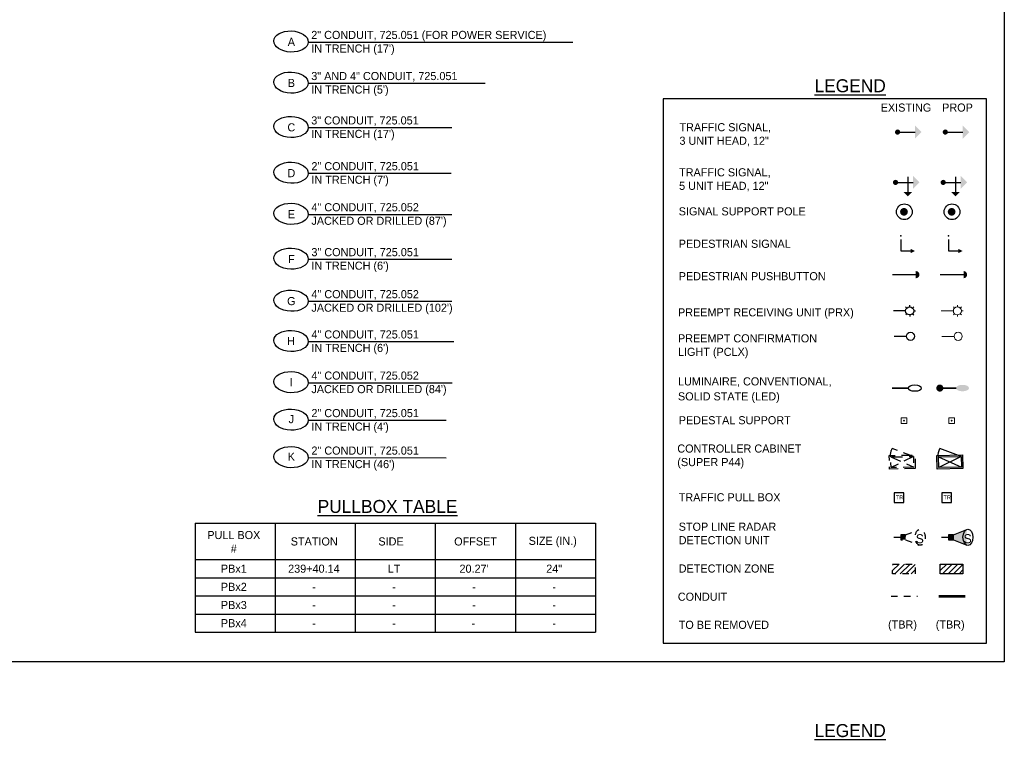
# Model space of a CAD drawing. Header units: feet. Extents: x -492 to 175132, y -198 to 327853.
# Tile 3 of 25: x 47 to 63, y -139 to -128. Entities that reach past the tile are written whole.
import ezdxf
from ezdxf.enums import TextEntityAlignment as Align

# ---------------------------------------------------------------- set-up
doc = ezdxf.new("R2010")
doc.units = ezdxf.units.FT
doc.header["$MEASUREMENT"] = 0
for name, pattern in [('conduitpr', [0]), ('OhDOT_USTN2', [0.11, 0.069, -0.041]), ('OhDOT_USTN3', [0.22, 0.165, -0.055]), ('OhDOT_USTN5', [0.11, 0.055, -0.055])]:
    doc.linetypes.add(name, pattern=pattern)
doc.layers.add('COLUMNS', color=6, linetype='Continuous', plot=False)
for name, color, linetype in [('LT_P_Luminaires', 2, 'Continuous'), ('LT_X_Luminaires', 2, 'Continuous'), ('SG_P_Detection', 24, 'Continuous'), ('SG_P_Heads', 2, 'Continuous'), ('SG_P_Poles', 4, 'Continuous'), ('SG_P_PullBox', 1, 'Continuous'), ('SG_X_Conduit', 232, 'OhDOT_USTN5'), ('SG_X_Controllers', 230, 'OhDOT_USTN3'), ('SG_X_Detection', 24, 'OhDOT_USTN2'), ('SG_X_Heads', 230, 'Continuous'), ('SG_X_Poles', 230, 'Continuous'), ('SG_X_PullBox', 230, 'Continuous'), ('SH_Data', 7, 'Continuous'), ('ST_Details', 4, 'Continuous'), ('TEXT-DED', 10, 'Continuous')]:
    doc.layers.add(name, color=color, linetype=linetype)
doc.layers.add('SG_P_Heads (Construction)', color=2, linetype='Continuous', lineweight=13)
doc.styles.add('Slanted-Normal', font='font31.shx', dxfattribs={"height": 0.14})
doc.styles.add('Slanted-Normal LS 0.50', font='ISO_FONTRIGHT.shx', dxfattribs={"height": 0.14})
doc.styles.get("Standard").update_dxf_attribs({"font": 'font31.shx'})

# ---------------------------------------------------------------- blocks, each defined once
blk = doc.blocks.new('SPEDP')
at = {"layer": 'SG_P_Poles', "linetype": 'Continuous', "lineweight": 0}
h = blk.add_hatch(color=7, dxfattribs=at)
edge = h.paths.add_edge_path()
edge.add_arc((0, 0), 0.015, 0, 360)
at = {"layer": 'SG_P_Poles', "color": 7, "linetype": 'Continuous', "lineweight": 13, "flags": 128}
blk.add_lwpolyline([(-0.045, -0.045), (0.045, -0.045), (0.045, 0.045), (-0.045, 0.045), (-0.045, -0.045)], close=True, dxfattribs=at)
blk = doc.blocks.new('SG_DET_SB_RADARP')
at = {"layer": 'SG_P_Detection'}
h = blk.add_hatch(color=256, dxfattribs=at)
edge = h.paths.add_edge_path()
edge.add_line((0.243, 0.12), (0.037, 0.037))
edge.add_line((0.037, 0.037), (0.037, -0.038))
edge.add_line((0.037, -0.038), (0.243, -0.12))
edge.add_ellipse((0.262, 0), major_axis=(0, -0.124), ratio=0.621318, start_angle=194.0157, end_angle=345.9652, ccw=False)
for p, q in [((-0.144, 0), (-0.038, 0)), ((0.037, 0.037), (0.243, 0.12)), ((0.037, -0.038), (0.243, -0.12))]:
    blk.add_line(p, q, dxfattribs=at)
at = {"layer": 'SG_P_Detection', "flags": 128}
blk.add_lwpolyline([(-0.038, 0.037), (-0.038, -0.038), (0.037, -0.038), (0.037, 0.037), (-0.038, 0.037)], close=True, dxfattribs=at)
at = {"layer": 'SG_P_Detection'}
blk.add_ellipse((0.262, 0), major_axis=(0, -0.124), ratio=0.621318, dxfattribs=at)
at = {"layer": 'SG_P_Detection', "extrusion": (0, 0, -1)}
blk.add_solid([(0.037, 0.037), (0.037, -0.038), (-0.038, 0.037), (-0.038, -0.038)], dxfattribs=at)
at = {"layer": 'SG_P_Detection', "insert": (0.257, -0.023), "char_height": 0.14, "attachment_point": 5, "line_spacing_factor": 0.6, "style": 'Slanted-Normal LS 0.50'}
blk.add_mtext('\\FISO_FONTLEFT;S', dxfattribs=at)
blk = doc.blocks.new('SHSWP')
at = {"layer": 'ST_Details'}
h = blk.add_hatch(color=1, dxfattribs=at)
edge = h.paths.add_edge_path()
edge.add_arc((0, 0), 0.04, 0, 360)
at = {"layer": 'ST_Details', "color": 1}
blk.add_line((0.04, 0), (0.27, 0), dxfattribs=at)
at = {"layer": 'ST_Details', "color": 1, "extrusion": (0, 0, -1)}
blk.add_solid([(-0.27, 0.1), (-0.37, 0), (-0.27, -0.1)], dxfattribs=at)
blk = doc.blocks.new('SHSW5P')
at = {"layer": 'ST_Details'}
h = blk.add_hatch(color=1, dxfattribs=at)
edge = h.paths.add_edge_path()
edge.add_arc((0, 0), 0.04, 0, 360)
at = {"layer": 'ST_Details', "color": 1}
for p, q in [((0.04, 0), (0.27, 0)), ((0.189, 0.086), (0.189, -0.149))]:
    blk.add_line(p, q, dxfattribs=at)
at = {"layer": 'ST_Details', "color": 1, "extrusion": (0, 0, -1)}
for points in [[(-0.27, 0.1), (-0.37, 0), (-0.27, -0.1)], [(-0.255, -0.149), (-0.188, -0.216), (-0.121, -0.149)]]:
    blk.add_solid(points, dxfattribs=at)
blk = doc.blocks.new('PEDPBP')
at = {"layer": 'ST_Details'}
blk.add_hatch(color=1, dxfattribs=at).paths.add_polyline_path([(0.18, 0.028), (0.18, -0.028, 0.999997)])
at = {"layer": 'ST_Details', "color": 1}
blk.add_line((0, 0), (0.18, 0), dxfattribs=at)
blk = doc.blocks.new('PED1P')
at = {"layer": 'SG_P_Heads (Construction)', "color": 2, "linetype": 'Continuous', "lineweight": 30}
blk.add_point((0, 0), dxfattribs=at)
at = {"layer": 'ST_Details', "color": 1, "flags": 128}
blk.add_lwpolyline([(0.06, 0), (0.235, 0), (0.235, -0.15)], dxfattribs=at)
at = {"layer": 'ST_Details', "color": 1, "extrusion": (0, 0, -1)}
blk.add_solid([(-0.27, -0.15), (-0.2, -0.15), (-0.235, -0.22)], dxfattribs=at)
blk = doc.blocks.new('CSMP')
at = {"layer": 'LT_P_Luminaires', "linetype": 'Continuous', "lineweight": 0}
h = blk.add_hatch(color=1, dxfattribs=at)
edge = h.paths.add_edge_path()
edge.add_arc((0, 0), 0.055, 0, 360)
at = {"layer": 'LT_P_Luminaires', "lineweight": 35}
h = blk.add_hatch(color=1, dxfattribs=at)
edge = h.paths.add_edge_path()
edge.add_ellipse((0.35, 0), major_axis=(0.1, 0), ratio=0.5, start_angle=0, end_angle=360)
at = {"layer": 'LT_P_Luminaires', "color": 1, "lineweight": 35}
blk.add_line((0, 0), (0.25, 0), dxfattribs=at)
blk = doc.blocks.new('*U1097')
at = {"layer": 'SG_P_Heads (Construction)', "flags": 128}
for points in [[(1.5, 0.01), (0, 0)], [(1.64, 0.36), (1.5, 0.5)], [(2, 0.51), (2, 0.71)], [(2.35, 0.36), (2.49, 0.51)], [(2.5, 0.01), (2.7, 0.01)], [(1.65, -0.35), (1.51, -0.49)], [(2, -0.49), (2, -0.69)], [(2.36, -0.34), (2.5, -0.48)]]:
    blk.add_lwpolyline(points, dxfattribs=at)
at = {"layer": 'SG_P_Heads (Construction)'}
blk.add_circle((2, 0.01), 0.5, dxfattribs=at)
blk = doc.blocks.new('TPB_24 IN')
at = {"layer": 'SG_P_PullBox'}
blk.add_lwpolyline([(1.5, 1.5), (-1.5, 1.5), (-1.5, -1.5), (1.5, -1.5)], close=True, dxfattribs=at)
at = {"layer": 'SG_P_PullBox', "insert": (-1.02, 0.73), "char_height": 1.25, "attachment_point": 1}
blk.add_mtext_dynamic_manual_height_columns('TR', width=2.5032, gutter_width=12.5, heights=[0], dxfattribs=at)

msp = doc.modelspace()

# ---------------------------------------------------------------- hatches: boundary and pattern name
at = {"layer": 'SG_X_Detection'}
h = msp.add_hatch(dxfattribs=at)
h.set_pattern_fill('HATCH', color=256, style=0, pattern_type=2)
h.set_pattern_definition([(45, (61.05414, -136.565754), (-0.042426, 0.042426), [])])
h.paths.add_polyline_path([(60.78785, -136.56334), (61.13785, -136.56334), (61.13785, -136.71334), (60.78785, -136.71334)])
at = {"layer": 'SG_X_Heads'}
h = msp.add_hatch(color=256, dxfattribs=at)
edge = h.paths.add_edge_path()
edge.add_arc((60.86473, -129.90163), 0.04, 0, 360)
h = msp.add_hatch(color=256, dxfattribs=at)
edge = h.paths.add_edge_path()
edge.add_arc((60.83305, -130.67769), 0.04, 0, 360)
msp.add_hatch(color=256, dxfattribs=at).paths.add_polyline_path([(61.14583, -132.04422), (61.14583, -132.15622, 0.99999663)])
at = {"layer": 'SG_X_Poles'}
h = msp.add_hatch(color=256, dxfattribs=at)
edge = h.paths.add_edge_path()
edge.add_arc((60.96285, -131.13147), 0.06, 0, 360)
at = {"layer": 'SG_X_Poles', "lineweight": 0}
h = msp.add_hatch(color=256, dxfattribs=at)
edge = h.paths.add_edge_path()
edge.add_arc((60.96285, -134.35212), 0.015, 0, 360)
at = {"layer": 'TEXT-DED'}
h = msp.add_hatch(color=256, dxfattribs=at)
edge = h.paths.add_edge_path()
edge.add_arc((61.69848, -131.13147), 0.06, 0, 360)
h = msp.add_hatch(dxfattribs=at)
h.set_pattern_fill('HATCH', color=256, style=0, pattern_type=2)
h.set_pattern_definition([(45, (61.78977, -136.565754), (-0.042426, 0.042426), [])])
h.paths.add_polyline_path([(61.52348, -136.56334), (61.87348, -136.56334), (61.87348, -136.71334), (61.52348, -136.71334)])

# ---------------------------------------------------------------- linework, layer by layer
at = {"layer": 'COLUMNS', "color": 4}
msp.add_lwpolyline([(32.13569, -138.06895), (32.13569, -117.31895), (62.51069, -117.31895), (62.51069, -138.06895)], close=True, dxfattribs=at)
at = {"layer": 'LT_X_Luminaires', "lineweight": 35}
msp.add_line((60.78074, -133.84895), (61.03074, -133.84895), dxfattribs=at)
at = {"layer": 'LT_X_Luminaires'}
msp.add_ellipse((61.13071, -133.84894), major_axis=(0.1, 0), ratio=0.5, dxfattribs=at)
at = {"layer": 'SG_P_Heads (Construction)', "flags": 128}
msp.add_lwpolyline([(61.73613, -133.05116), (61.54863, -133.05202)], dxfattribs=at)
at = {"layer": 'SG_P_Heads (Construction)'}
msp.add_circle((61.79862, -133.05087), 0.0625, dxfattribs=at)
at = {"layer": 'SG_P_Poles', "flags": 128}
msp.add_lwpolyline([(61.49586, -134.91095, -0.17609904), (61.51757, -134.78201)], format="xyb", dxfattribs=at)
for points in [[(61.84577, -134.90356), (61.51757, -134.78201)], [(61.49586, -134.91095), (61.84924, -135.0679)], [(61.84577, -134.90356), (61.49934, -135.07529)]]:
    msp.add_lwpolyline(points, dxfattribs=at)
for points in [[(61.87265, -135.09033), (61.4769, -135.0987), (61.47246, -134.88852), (61.8682, -134.88015)], [(61.84924, -135.0679), (61.49934, -135.07529), (61.49586, -134.91095), (61.84577, -134.90356)]]:
    msp.add_lwpolyline(points, close=True, dxfattribs=at)
at = {"layer": 'SG_X_Conduit', "flags": 128}
msp.add_lwpolyline([(60.76302, -137.05896), (61.17242, -137.05896)], dxfattribs=at)
at = {"layer": 'SG_X_Controllers', "flags": 128}
msp.add_lwpolyline([(60.76023, -134.91095, -0.17609904), (60.78194, -134.78201)], format="xyb", dxfattribs=at)
for points in [[(61.11014, -134.90356), (60.78194, -134.78201)], [(60.76023, -134.91095), (61.11361, -135.0679)], [(61.11014, -134.90356), (60.76371, -135.07529)]]:
    msp.add_lwpolyline(points, dxfattribs=at)
for points in [[(61.13702, -135.09033), (60.74127, -135.0987), (60.73683, -134.88852), (61.13257, -134.88015)], [(61.11361, -135.0679), (60.76371, -135.07529), (60.76023, -134.91095), (61.11014, -134.90356)]]:
    msp.add_lwpolyline(points, close=True, dxfattribs=at)
at = {"layer": 'SG_X_Detection'}
for p, q in [((60.98902, -136.11227), (61.19413, -136.02997)), ((60.8086, -136.14963), (60.91429, -136.14963)), ((60.98902, -136.187), (61.19399, -136.26957))]:
    msp.add_line(p, q, dxfattribs=at)
at = {"layer": 'SG_X_Detection', "flags": 128}
for points in [[(60.91429, -136.11227), (60.91429, -136.187), (60.98902, -136.187), (60.98902, -136.11227), (60.91429, -136.11227)], [(60.78785, -136.56334), (61.13785, -136.56334), (61.13785, -136.71334), (60.78785, -136.71334), (60.78785, -136.56334)]]:
    msp.add_lwpolyline(points, close=True, dxfattribs=at)
at = {"layer": 'SG_X_Detection'}
msp.add_ellipse((61.21266, -136.14979), major_axis=(-0.00006, -0.12348), ratio=0.62131844, dxfattribs=at)
at = {"layer": 'SG_X_Detection', "extrusion": (0, 0, -1)}
msp.add_solid([(-60.91429, -136.11227), (-60.91429, -136.187), (-60.98902, -136.11227), (-60.98902, -136.187)], dxfattribs=at)
at = {"layer": 'SG_X_Heads'}
for p, q in [((60.90473, -129.90163), (61.13473, -129.90163)), ((61.0223, -130.59186), (61.0223, -130.82686)), ((60.87305, -130.67769), (61.10305, -130.67769)), ((60.78583, -132.10022), (61.14583, -132.10022))]:
    msp.add_line(p, q, dxfattribs=at)
at = {"layer": 'SG_X_Heads', "extrusion": (0, 0, -1), "flags": 128}
msp.add_lwpolyline([(-60.9145, -131.56016), (-60.9145, -131.73516), (-61.0645, -131.73516)], dxfattribs=at)
at = {"layer": 'SG_X_Heads', "flags": 128}
for points in [[(61.05104, -132.59651), (61.05092, -132.57151)], [(60.98883, -132.65929), (60.80133, -132.66015)], [(61.00693, -132.61502), (60.98917, -132.59742)], [(61.00733, -132.7034), (60.98974, -132.72116)], [(61.05161, -132.72151), (61.05173, -132.74651)], [(61.09532, -132.61461), (61.11291, -132.59685)], [(61.09572, -132.703), (61.11348, -132.72059)], [(61.11382, -132.65872), (61.13882, -132.6586)], [(61.00049, -133.05116), (60.813, -133.05202)]]:
    msp.add_lwpolyline(points, dxfattribs=at)
at = {"layer": 'SG_X_Heads'}
for centre in [(61.05132, -132.65901), (61.06299, -133.05087)]:
    msp.add_circle(centre, 0.0625, dxfattribs=at)
at = {"layer": 'SG_X_Heads', "lineweight": 30, "extrusion": (0, 0, -1)}
msp.add_point((60.9145, -131.50016), dxfattribs=at)
at = {"layer": 'SG_X_Heads', "extrusion": (0, 0, -1)}
for points in [[(-61.13456, -129.80171), (-61.23456, -129.90171), (-61.13456, -130.00171)], [(-61.10255, -130.57736), (-61.20255, -130.67736), (-61.10255, -130.77736)], [(-61.08789, -130.82652), (-61.02122, -130.89319), (-60.95455, -130.82652)]]:
    msp.add_solid(points, dxfattribs=at)
at = {"layer": 'SG_X_Heads'}
msp.add_solid([(61.0645, -131.77016), (61.0645, -131.70016), (61.1345, -131.73516)], dxfattribs=at)
at = {"layer": 'SG_X_Poles', "lineweight": 13, "flags": 128}
msp.add_lwpolyline([(60.91785, -134.39712), (61.00785, -134.39712), (61.00785, -134.30712), (60.91785, -134.30712), (60.91785, -134.39712)], close=True, dxfattribs=at)
at = {"layer": 'SG_X_Poles'}
msp.add_circle((60.968, -131.13022), 0.12143, dxfattribs=at)
at = {"layer": 'SG_X_PullBox'}
msp.add_lwpolyline([(60.96288, -135.46535), (60.81288, -135.46531), (60.81283, -135.61531), (60.96283, -135.61535)], close=True, dxfattribs=at)
at = {"layer": 'SH_Data'}
for p, q in [((50.02733, -135.9334), (56.20381, -135.9334)), ((50.02733, -135.9334), (50.02733, -137.6134)), ((51.26263, -135.9334), (51.26263, -137.6134)), ((52.49792, -135.9334), (52.49792, -137.6134)), ((53.73322, -135.9334), (53.73322, -137.6134)), ((54.96851, -135.9334), (54.96851, -137.6134)), ((56.20381, -135.9334), (56.20381, -137.6134)), ((50.02733, -136.4934), (56.20381, -136.4934)), ((50.02733, -136.7734), (56.20381, -136.7734)), ((50.02733, -137.0534), (56.20381, -137.0534)), ((50.02733, -137.3334), (56.20381, -137.3334)), ((50.02733, -137.6134), (56.20381, -137.6134))]:
    msp.add_line(p, q, dxfattribs=at)
at = {"layer": 'SH_Data', "flags": 128}
msp.add_lwpolyline([(62.23628, -129.38855), (57.24662, -129.38855), (57.24662, -137.78086), (62.23628, -137.78086)], close=True, dxfattribs=at)
at = {"layer": 'TEXT-DED', "flags": 128}
for points in [[(51.77416, -128.51435), (55.85354, -128.51435)], [(51.77416, -129.14784), (54.50138, -129.14784)], [(51.77416, -129.83211), (53.98701, -129.83211)], [(51.77422, -130.53507), (53.98112, -130.53778)], [(51.77416, -131.17102), (53.98701, -131.17102)], [(51.77416, -131.86338), (53.98701, -131.86338)], [(51.77416, -132.5113), (53.98701, -132.5113)], [(51.77416, -133.13183), (54.0203, -133.13183)], [(51.77416, -133.76652), (53.99571, -133.76652)], [(51.7742, -134.34332), (53.90161, -134.34474)], [(51.7742, -134.92155), (53.90161, -134.92297)]]:
    msp.add_lwpolyline(points, dxfattribs=at)
msp.add_lwpolyline([(61.52348, -136.56334), (61.87348, -136.56334), (61.87348, -136.71334), (61.52348, -136.71334), (61.52348, -136.56334)], close=True, dxfattribs=at)
at = {"layer": 'TEXT-DED', "color": 3, "linetype": 'conduitpr', "true_color": 0x00ff00, "const_width": 0.04, "flags": 128}
msp.add_lwpolyline([(61.49865, -137.05896), (61.90805, -137.05896)], dxfattribs=at)
at = {"layer": 'TEXT-DED'}
msp.add_circle((61.70363, -131.13022), 0.12143, dxfattribs=at)
for centre in [(51.50851, -128.5053), (51.50851, -129.13879), (51.50851, -129.82307), (51.50851, -130.52929), (51.50851, -131.16197), (51.50851, -131.85433), (51.50851, -132.50225), (51.50851, -133.12278), (51.50851, -133.75747), (51.50851, -134.3357), (51.50851, -134.91392)]:
    msp.add_ellipse(centre, major_axis=(0.26565, -0.00905), ratio=0.6122366, dxfattribs=at)

# ---------------------------------------------------------------- block references
at = {"layer": 'SG_P_Detection'}
msp.add_blockref('SG_DET_SB_RADARP', (61.6878, -136.14963), dxfattribs=at)
at = {"layer": 'SG_P_Heads', "color": 2, "linetype": 'Continuous', "lineweight": 0}
msp.add_blockref('SHSWP', (61.60036, -129.90163), dxfattribs=at)
at = {"layer": 'SG_P_Heads', "color": 2, "linetype": 'Continuous', "lineweight": 13}
msp.add_blockref('SHSW5P', (61.56869, -130.67769), dxfattribs=at)
at = {"layer": 'SG_P_Heads', "color": 2, "linetype": 'Continuous', "lineweight": 30, "extrusion": (0, 0, -1), "rotation": 270}
msp.add_blockref('PED1P', (-61.65013, -131.50016), dxfattribs=at)
at = {"layer": 'SG_P_Heads', "color": 2, "linetype": 'Continuous', "lineweight": 30, "xscale": 2, "yscale": 2, "zscale": 2}
msp.add_blockref('PEDPBP', (61.52146, -132.10022), dxfattribs=at)
at = {"layer": 'SG_P_Heads (Construction)', "xscale": 0.125, "yscale": 0.125, "zscale": 0.125}
msp.add_blockref('*U1097', (61.53696, -132.66015), dxfattribs=at)
at = {"layer": 'SG_P_PullBox', "xscale": 0.05, "yscale": 0.05, "zscale": 0.05}
msp.add_blockref('TPB_24 IN', (61.62348, -135.54033), dxfattribs=at)
at = {"layer": 'ST_Details', "color": 1}
msp.add_blockref('CSMP', (61.51637, -133.84895), dxfattribs=at)
at = {"layer": 'TEXT-DED'}
msp.add_blockref('SPEDP', (61.69848, -134.35212), dxfattribs=at)

# ---------------------------------------------------------------- texts
at = {"layer": 'SG_X_Detection', "insert": (61.20726, -136.17303), "char_height": 0.1394958, "attachment_point": 5, "line_spacing_factor": 0.6, "style": 'Slanted-Normal LS 0.50'}
msp.add_mtext('\\FISO_FONTLEFT;S', dxfattribs=at)
at = {"layer": 'SG_X_PullBox', "insert": (60.8371, -135.50407), "char_height": 0.0625, "attachment_point": 1}
msp.add_mtext_dynamic_manual_height_columns('TR', width=0.1251617, gutter_width=0.625, heights=[0], dxfattribs=at)
at = {"layer": 'TEXT-DED', "style": 'Slanted-Normal'}
for s, p in [('A', (51.51351, -128.51093)), ('B', (51.51351, -129.14442)), ('C', (51.51351, -129.82869)), ('D', (51.51351, -130.53492)), ('E', (51.51351, -131.1676)), ('F', (51.51351, -131.85996)), ('G', (51.51351, -132.50788)), ('H', (51.50851, -133.12278)), ('I', (51.50851, -133.75747)), ('J', (51.51351, -134.32713)), ('K', (51.51351, -134.90535)), ('STATION', (51.8665, -136.2134)), ('SIDE', (53.05072, -136.2134)), ('OFFSET', (54.35479, -136.2134)), ('SIZE (IN.)', (55.54513, -136.2042)), ('PBx1', (50.62614, -136.6334)), ('239+40.14', (51.86143, -136.6334)), ('LT', (53.09673, -136.6334)), ("20.27'", (54.33202, -136.6334)), ('24"', (55.56732, -136.6334)), ('PBx2', (50.62614, -136.9134)), ('-', (51.86143, -136.9134)), ('-', (53.09673, -136.9134)), ('-', (54.33202, -136.9134)), ('-', (55.56732, -136.9134)), ('PBx3', (50.62614, -137.1934)), ('-', (51.86143, -137.1934)), ('-', (53.09673, -137.1934)), ('-', (54.33202, -137.1934)), ('-', (55.56732, -137.1934)), ('PBx4', (50.62614, -137.4734)), ('-', (51.86143, -137.4734)), ('-', (53.09673, -137.4734)), ('-', (54.32105, -137.4734)), ('-', (55.56732, -137.4734))]:
    msp.add_text(s, height=0.125, dxfattribs=at).set_placement(p, align=Align.MIDDLE_CENTER)
for s, height, p in [('%%uLEGEND%%U', 0.2, (59.58272, -129.08762)), ('EXISTING', 0.125, (60.6038, -129.46152)), ('PROP', 0.125, (61.55182, -129.46152)), ('SIGNAL SUPPORT POLE', 0.125, (57.48851, -131.06147)), ('PEDESTRIAN SIGNAL', 0.125, (57.48851, -131.56147)), ('PEDESTRIAN PUSHBUTTON', 0.125, (57.48851, -132.06147)), ('LUMINAIRE, CONVENTIONAL,', 0.125, (57.47713, -133.68316)), ('SOLID STATE (LED)', 0.125, (57.47713, -133.91387)), ('PEDESTAL SUPPORT', 0.125, (57.48851, -134.28212)), ('TRAFFIC PULL BOX ', 0.125, (57.48851, -135.47033)), ('%%uPULLBOX TABLE%%U', 0.2, (51.91919, -135.57398)), ('%%uLEGEND%%U', 0.2, (59.58272, -139.02977))]:
    msp.add_text(s, height=height, dxfattribs=at).set_placement(p, align=Align.TOP_LEFT)
at = {"layer": 'TEXT-DED', "char_height": 0.125, "attachment_point": 1, "style": 'Slanted-Normal'}
for s, insert in [(' 2" CONDUIT, 725.051 (FOR POWER SERVICE)\\P IN TRENCH (17\')', (51.77416, -128.34155)), (' 3" AND 4" CONDUIT, 725.051\\P IN TRENCH (5\')', (51.77416, -128.97504)), (' 3" CONDUIT, 725.051\\P IN TRENCH (17\')', (51.77416, -129.65932)), (' 2" CONDUIT, 725.051\\P IN TRENCH (7\')', (51.77677, -130.36554)), (' 4" CONDUIT, 725.052\\P JACKED OR DRILLED (87\')', (51.77677, -130.99822)), (' 3" CONDUIT, 725.051\\P IN TRENCH (6\')', (51.77677, -131.69059)), (' 4" CONDUIT, 725.052\\P JACKED OR DRILLED (102\')', (51.77677, -132.3385)), (' 4" CONDUIT, 725.051\\P IN TRENCH (6\')', (51.77677, -132.95903)), (' 4" CONDUIT, 725.052\\P JACKED OR DRILLED (84\')', (51.77677, -133.59372)), (' 2" CONDUIT, 725.051\\P IN TRENCH (4\')', (51.77677, -134.17195)), (' 2" CONDUIT, 725.051\\P IN TRENCH (46\')', (51.77677, -134.75017))]:
    msp.add_mtext_dynamic_manual_height_columns(s, width=4.4138422, gutter_width=12.5, heights=[0], dxfattribs=dict(at, insert=insert))
for s, insert, width in [('TRAFFIC SIGNAL,\\P3 UNIT HEAD, 12"', (57.50008, -129.76454), 4.4138422), ('TRAFFIC SIGNAL,\\P5 UNIT HEAD, 12"', (57.49424, -130.45972), 4.4138422), ('\\pxt10.08;PREEMPT RECEIVING UNIT (PRX)', (57.47713, -132.61865), 3.2613797), ('\\pxt10.08;PREEMPT CONFIRMATION\\PLIGHT (PCLX)', (57.47713, -133.01935), 2.7711859), ('CONTROLLER CABINET \\P(SUPER P44)', (57.46665, -134.7186), 4.4138422), ('STOP LINE RADAR\\PDETECTION UNIT', (57.48851, -135.92369), 4.4138422), ('\\pxqc;PULL BOX\\P#', (50.1671, -136.05193), 0.9174237), ('\\pt1.26;DETECTION ZONE', (57.48851, -136.56834), 4.4138422), ('CONDUIT', (57.47493, -137.00303), 4.4138422), ('\\pxt10.08;TO BE REMOVED', (57.48851, -137.43615), 4.4138422), ('\\pxt10.08;(TBR)', (60.71762, -137.43159), 4.4138422), ('\\pxt10.08;(TBR)', (61.45326, -137.43159), 4.4138422)]:
    msp.add_mtext(s, dxfattribs=dict(at, insert=insert, width=width))

doc.saveas('drawing.dxf')
